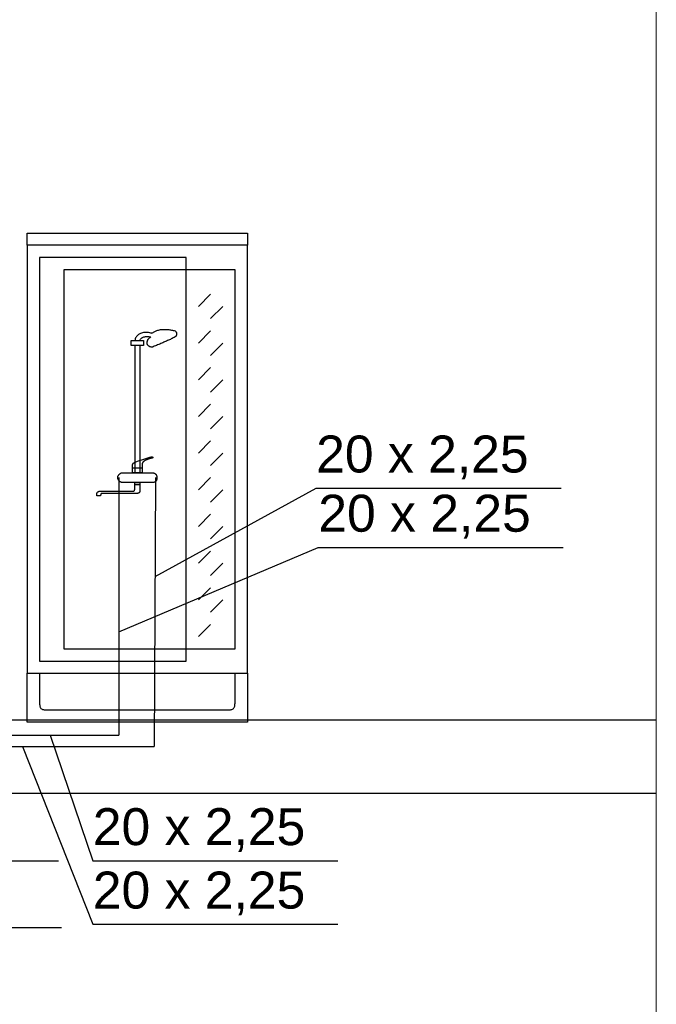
# Model space of a CAD drawing. Header units: inches. Extents: x -150.1 to -108.1, y -15.9 to 13.8.
# Tile 24 of 25: x -116.7 to -114.1, y -2.3 to 1.8. Entities that reach past the tile are written whole.
import ezdxf
from ezdxf.lldxf.tags import DXFTag

# ---------------------------------------------------------------- set-up
doc = ezdxf.new("R2010")
doc.units = ezdxf.units.IN
doc.header["$MEASUREMENT"] = 0
doc.layers.add('A_CIENKA', color=9, linetype='Continuous', lineweight=9)
for name, color, linetype in [('IS_Ciepła_woda', 4, 'DASHWAVE'), ('IS_Konstrukcja', 7, 'SOLID'), ('IS_Odbiorniki', 2, 'SOLID'), ('IS_Opisy_działek_Wodociag', 2, 'SOLID'), ('IS_Zimna_woda', 4, 'SOLID')]:
    doc.layers.add(name, color=color, linetype=linetype)
tags = doc.linetypes.add('DASHWAVE', pattern='A,10,-5,-20,[138,IS_LineDef.shx,S=2,R=0,X=-20,Y=0],-5', length=40).pattern_tags.tags
tags[16:17] = [DXFTag(74, 4), DXFTag(75, 0), DXFTag(340, '0'), DXFTag(46, 0.0), DXFTag(50, 0.0), DXFTag(44, 0.0), DXFTag(45, 0.0)]
tags[6:7] = [DXFTag(74, 4), DXFTag(75, 0), DXFTag(340, '0'), DXFTag(46, 0.0), DXFTag(50, 0.0), DXFTag(44, 0.0), DXFTag(45, 0.0)]
tags[4:5] = [DXFTag(74, 4), DXFTag(75, 0), DXFTag(340, '0'), DXFTag(46, 0.0), DXFTag(50, 0.0), DXFTag(44, 0.0), DXFTag(45, 0.0)]
tags = doc.linetypes.add('DOT', pattern=[5, 0, -5]).pattern_tags.tags
tags[6:7] = [DXFTag(74, 4), DXFTag(75, 0), DXFTag(340, '0'), DXFTag(46, 0.0), DXFTag(50, 0.0), DXFTag(44, 0.0), DXFTag(45, 0.0)]
tags[4:5] = [DXFTag(74, 4), DXFTag(75, 0), DXFTag(340, '0'), DXFTag(46, 0.0), DXFTag(50, 0.0), DXFTag(44, 0.0), DXFTag(45, 0.0)]
tags = doc.linetypes.add('SOLID', pattern=[10, 10, 0]).pattern_tags.tags
tags[6:7] = [DXFTag(74, 4), DXFTag(75, 0), DXFTag(340, '0'), DXFTag(46, 0.0), DXFTag(50, 0.0), DXFTag(44, 0.0), DXFTag(45, 0.0)]
tags[4:5] = [DXFTag(74, 4), DXFTag(75, 0), DXFTag(340, '0'), DXFTag(46, 0.0), DXFTag(50, 0.0), DXFTag(44, 0.0), DXFTag(45, 0.0)]

msp = doc.modelspace()

# ---------------------------------------------------------------- linework, layer by layer
at = {"layer": 'A_CIENKA', "color": 2}
msp.add_line((-114.0644, 12.8383), (-114.0644, -14.8617), dxfattribs=at)
at = {"layer": 'IS_Ciepła_woda', "ltscale": 0.01}
for p in [(-116.2617, -0.1114), (-117.231, -1.1642)]:
    msp.add_line(p, (-116.2617, -1.1642), dxfattribs=at)
at = {"layer": 'IS_Konstrukcja', "ltscale": 0.01}
for p, q in [((-147.0968, -1.1014), (-114.0644, -1.1014)), ((-147.0968, -1.4014), (-114.0644, -1.4014))]:
    msp.add_line(p, q, dxfattribs=at)
at = {"layer": 'IS_Odbiorniki', "ltscale": 0.01}
for p, q in [((-116.6367, 0.8886), (-115.7367, 0.8886)), ((-116.6367, 0.8386), (-116.6367, 0.8886)), ((-116.6367, 0.8886), (-116.6367, 0.8886)), ((-115.7367, 0.8886), (-115.7367, 0.8386)), ((-115.7367, 0.8386), (-116.6367, 0.8386)), ((-116.6367, 0.8386), (-116.6367, -0.9114)), ((-115.7367, -0.9114), (-115.7367, 0.8386)), ((-116.5867, 0.7886), (-116.5867, -0.8614)), ((-115.9867, 0.7886), (-116.5867, 0.7886)), ((-116.5867, 0.7886), (-116.5867, 0.7886)), ((-115.9867, -0.8614), (-115.9867, 0.7886)), ((-116.4867, 0.7386), (-116.4867, -0.8114)), ((-115.7867, 0.7386), (-116.4867, 0.7386)), ((-116.4867, 0.7386), (-116.4867, 0.7386)), ((-115.7867, -0.8114), (-115.7867, 0.7386)), ((-115.8867, 0.6386), (-115.9367, 0.5886)), ((-115.8367, 0.5886), (-115.8867, 0.5386)), ((-115.8867, 0.4886), (-115.9367, 0.4386)), ((-116.2117, 0.4286), (-116.2117, 0.4486)), ((-116.2117, 0.4486), (-116.1617, 0.4486)), ((-116.1617, 0.4486), (-116.1617, 0.4286)), ((-116.1617, 0.4286), (-116.2117, 0.4286)), ((-116.1967, 0.4286), (-116.1967, -0.0914)), ((-116.1767, 0.4286), (-116.1767, -0.0914)), ((-116.1617, 0.4286), (-116.1617, 0.4286)), ((-115.8367, 0.4386), (-115.8867, 0.3886)), ((-115.8867, 0.3386), (-115.9367, 0.2886)), ((-115.8367, 0.2886), (-115.8867, 0.2386)), ((-115.8867, 0.1886), (-115.9367, 0.1386)), ((-115.8367, 0.1386), (-115.8867, 0.0886)), ((-115.8867, 0.0386), (-115.9367, -0.0114)), ((-115.8367, -0.0114), (-115.8867, -0.0614)), ((-116.2067, -0.0914), (-116.2067, -0.0714)), ((-116.2067, -0.0714), (-116.1667, -0.0714)), ((-116.1667, -0.0714), (-116.1667, -0.0914)), ((-116.1667, -0.0914), (-116.2067, -0.0914)), ((-116.2067, -0.0914), (-116.2067, -0.0914)), ((-115.8867, -0.1114), (-115.9367, -0.1614)), ((-116.1967, -0.1414), (-116.1967, -0.1314)), ((-116.1967, -0.1314), (-116.1767, -0.1314)), ((-116.1767, -0.1414), (-116.1967, -0.1414)), ((-116.1767, -0.1314), (-116.1767, -0.1414)), ((-116.1767, -0.1314), (-116.1767, -0.1314)), ((-115.8367, -0.1614), (-115.8867, -0.2114)), ((-115.8867, -0.2614), (-115.9367, -0.3114)), ((-115.8367, -0.3114), (-115.8867, -0.3614)), ((-115.8867, -0.4114), (-115.9367, -0.4614)), ((-115.8367, -0.4614), (-115.8867, -0.5114)), ((-115.8867, -0.5614), (-115.9367, -0.6114)), ((-115.8367, -0.6114), (-115.8867, -0.6614)), ((-115.8867, -0.7114), (-115.9367, -0.7614)), ((-116.4867, -0.8114), (-115.7867, -0.8114)), ((-116.5867, -0.8614), (-115.9867, -0.8614)), ((-116.6367, -0.9114), (-115.7367, -0.9114)), ((-116.6367, -1.1114), (-116.6367, -0.9114)), ((-116.6367, -0.9114), (-116.6367, -0.9114)), ((-115.7367, -0.9114), (-115.7367, -1.1114)), ((-115.7367, -1.1114), (-116.6367, -1.1114))]:
    msp.add_line(p, q, dxfattribs=at)
for points, knots in [([(-116.1267, 0.4786), (-116.1253, 0.4795), (-116.1224, 0.4815), (-116.1177, 0.4845), (-116.1125, 0.4873), (-116.1065, 0.49), (-116.0997, 0.4922), (-116.0917, 0.4939), (-116.0826, 0.4949), (-116.0721, 0.495), (-116.0601, 0.4941), (-116.0464, 0.492), (-116.0368, 0.4899), (-116.0317, 0.4886)], [0, 0, 0, 0, 0.00509587, 0.01058142, 0.01651911, 0.02300444, 0.03017368, 0.03820276, 0.04729988, 0.0576953, 0.06963174, 0.08335723, 0.09912061, 0.09912061, 0.09912061, 0.09912061]), ([(-116.0317, 0.4886), (-116.0309, 0.4877), (-116.0294, 0.486), (-116.0276, 0.4833), (-116.0265, 0.4806), (-116.026, 0.478), (-116.0259, 0.4754), (-116.0263, 0.473), (-116.0269, 0.4708), (-116.0279, 0.4687), (-116.029, 0.4668), (-116.0303, 0.4651), (-116.0313, 0.4641), (-116.0317, 0.4636)], [0, 0, 0, 0, 0.00360812, 0.00679449, 0.00966229, 0.01230649, 0.01480553, 0.01721479, 0.01956438, 0.02186098, 0.024092, 0.02623025, 0.02823791, 0.02823791, 0.02823791, 0.02823791]), ([(-116.1267, 0.4786), (-116.1298, 0.4795), (-116.1359, 0.4809), (-116.145, 0.4822), (-116.1537, 0.4825), (-116.1618, 0.4818), (-116.1694, 0.48), (-116.1763, 0.4773), (-116.1824, 0.4736), (-116.1877, 0.4688), (-116.1919, 0.463), (-116.1951, 0.4562), (-116.1963, 0.4512), (-116.1967, 0.4486)], [0, 0, 0, 0, 0.00966751, 0.01882022, 0.02746389, 0.0356196, 0.04333059, 0.05067051, 0.05775135, 0.06472828, 0.0717971, 0.07918182, 0.08711584, 0.08711584, 0.08711584, 0.08711584]), ([(-116.1967, 0.4486), (-116.1962, 0.4486), (-116.1952, 0.4486), (-116.1935, 0.4486), (-116.1917, 0.4486), (-116.1898, 0.4486), (-116.1877, 0.4486), (-116.1857, 0.4486), (-116.1837, 0.4486), (-116.1818, 0.4486), (-116.1799, 0.4486), (-116.1783, 0.4486), (-116.1772, 0.4486), (-116.1767, 0.4486)], [0, 0, 0, 0, 0.00148009, 0.00316304, 0.00500376, 0.00695718, 0.00897821, 0.01102179, 0.01304282, 0.01499624, 0.01683696, 0.01851991, 0.02, 0.02, 0.02, 0.02]), ([(-116.1767, 0.4486), (-116.1763, 0.4499), (-116.1751, 0.4525), (-116.1727, 0.4559), (-116.1696, 0.4587), (-116.1661, 0.4611), (-116.162, 0.463), (-116.1575, 0.4643), (-116.1528, 0.4652), (-116.1477, 0.4655), (-116.1425, 0.4654), (-116.1371, 0.4648), (-116.1335, 0.464), (-116.1317, 0.4636)], [0, 0, 0, 0, 0.00421207, 0.00833097, 0.0124763, 0.01673658, 0.0211688, 0.02580298, 0.03064841, 0.03569968, 0.04094157, 0.04635284, 0.05190928, 0.05190928, 0.05190928, 0.05190928]), ([(-116.1467, 0.4386), (-116.1467, 0.4395), (-116.1467, 0.4413), (-116.1463, 0.444), (-116.1457, 0.4467), (-116.1448, 0.4493), (-116.1437, 0.4518), (-116.1423, 0.4542), (-116.1407, 0.4564), (-116.1388, 0.4585), (-116.1367, 0.4604), (-116.1343, 0.4622), (-116.1326, 0.4631), (-116.1317, 0.4636)], [0, 0, 0, 0, 0.00272634, 0.0054528, 0.00818006, 0.01090994, 0.01364588, 0.01639357, 0.01916133, 0.0219606, 0.0248062, 0.0277164, 0.0307129, 0.0307129, 0.0307129, 0.0307129]), ([(-116.0317, 0.4636), (-116.0344, 0.4622), (-116.0397, 0.4596), (-116.0476, 0.4558), (-116.0554, 0.4522), (-116.0632, 0.4487), (-116.071, 0.4453), (-116.0788, 0.4419), (-116.0869, 0.4384), (-116.0951, 0.4349), (-116.1037, 0.4313), (-116.1126, 0.4275), (-116.1186, 0.4249), (-116.1217, 0.4236)], [0, 0, 0, 0, 0.00899483, 0.01773887, 0.02631369, 0.03480055, 0.04328034, 0.05183363, 0.06054069, 0.0694816, 0.07873625, 0.08838451, 0.09850626, 0.09850626, 0.09850626, 0.09850626]), ([(-116.1217, 0.4236), (-116.1226, 0.4231), (-116.1245, 0.4225), (-116.1276, 0.4222), (-116.1307, 0.4225), (-116.1337, 0.4233), (-116.1366, 0.4246), (-116.1393, 0.4263), (-116.1418, 0.4283), (-116.1438, 0.4306), (-116.1454, 0.4331), (-116.1465, 0.4358), (-116.1467, 0.4377), (-116.1467, 0.4386)], [0, 0, 0, 0, 0.00300834, 0.00602012, 0.00909466, 0.01224311, 0.01544363, 0.01865508, 0.02182813, 0.02491504, 0.02788041, 0.03071503, 0.03345438, 0.03345438, 0.03345438, 0.03345438]), ([(-116.2017, -0.0514), (-116.2005, -0.0508), (-116.1974, -0.0494), (-116.1919, -0.0472), (-116.185, -0.0446), (-116.1771, -0.0416), (-116.1686, -0.0386), (-116.1599, -0.0355), (-116.1514, -0.0327), (-116.1435, -0.0302), (-116.1366, -0.0283), (-116.1312, -0.027), (-116.128, -0.0264), (-116.1267, -0.0264)], [0, 0, 0, 0, 0.00414425, 0.01019735, 0.01772812, 0.0263031, 0.03548831, 0.04484983, 0.05395418, 0.06236886, 0.06966367, 0.0754144, 0.07921885, 0.07921885, 0.07921885, 0.07921885]), ([(-116.1267, -0.0314), (-116.1285, -0.0319), (-116.1318, -0.0327), (-116.1365, -0.0341), (-116.1408, -0.0354), (-116.1447, -0.0368), (-116.1482, -0.0382), (-116.1513, -0.0395), (-116.154, -0.0409), (-116.1564, -0.0423), (-116.1584, -0.0436), (-116.1602, -0.045), (-116.1613, -0.0459), (-116.1617, -0.0464)], [0, 0, 0, 0, 0.00538586, 0.01031526, 0.0148132, 0.01890511, 0.02261695, 0.02597538, 0.02900777, 0.03174242, 0.03420857, 0.03643647, 0.03845728, 0.03845728, 0.03845728, 0.03845728]), ([(-116.1267, -0.0264), (-116.1263, -0.0264), (-116.1256, -0.0265), (-116.1245, -0.0268), (-116.1238, -0.0273), (-116.1232, -0.0279), (-116.123, -0.0286), (-116.123, -0.0293), (-116.1232, -0.03), (-116.1238, -0.0306), (-116.1245, -0.031), (-116.1256, -0.0314), (-116.1263, -0.0314), (-116.1267, -0.0314)], [0, 0, 0, 0, 0.001245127, 0.002286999, 0.003170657, 0.003941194, 0.004643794, 0.005323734, 0.006026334, 0.006796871, 0.007680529, 0.008722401, 0.009967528, 0.009967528, 0.009967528, 0.009967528]), ([(-116.2067, -0.0714), (-116.2067, -0.0705), (-116.2067, -0.0689), (-116.2067, -0.0665), (-116.2066, -0.0643), (-116.2065, -0.0623), (-116.2063, -0.0604), (-116.206, -0.0587), (-116.2055, -0.0571), (-116.2048, -0.0556), (-116.204, -0.0541), (-116.203, -0.0527), (-116.2022, -0.0519), (-116.2017, -0.0514)], [0, 0, 0, 0, 0.00260707, 0.00498888, 0.00716886, 0.00917218, 0.01102711, 0.01276652, 0.01442923, 0.01606047, 0.01771085, 0.01943373, 0.02128193, 0.02128193, 0.02128193, 0.02128193]), ([(-116.1617, -0.0464), (-116.1621, -0.0468), (-116.1629, -0.0476), (-116.164, -0.0487), (-116.1648, -0.0499), (-116.1655, -0.0511), (-116.166, -0.0526), (-116.1663, -0.0543), (-116.1665, -0.0565), (-116.1667, -0.0592), (-116.1667, -0.0626), (-116.1667, -0.0667), (-116.1667, -0.0698), (-116.1667, -0.0714)], [0, 0, 0, 0, 0.00176913, 0.00328504, 0.00465471, 0.00600421, 0.00747729, 0.00922038, 0.01137012, 0.01405216, 0.01738501, 0.02148352, 0.02646098, 0.02646098, 0.02646098, 0.02646098]), ([(-116.2667, -0.1114), (-116.2667, -0.1105), (-116.2666, -0.1087), (-116.2659, -0.106), (-116.2648, -0.1034), (-116.2633, -0.1009), (-116.2615, -0.0987), (-116.2595, -0.0966), (-116.2572, -0.0949), (-116.2548, -0.0934), (-116.2522, -0.0923), (-116.2495, -0.0916), (-116.2476, -0.0914), (-116.2467, -0.0914)], [0, 0, 0, 0, 0.00273037, 0.00549292, 0.00830058, 0.01115075, 0.01403036, 0.01692041, 0.01980001, 0.02265018, 0.02545785, 0.0282204, 0.03095076, 0.03095076, 0.03095076, 0.03095076]), ([(-116.2467, -0.1314), (-116.2476, -0.1314), (-116.2495, -0.1312), (-116.2522, -0.1305), (-116.2548, -0.1294), (-116.2572, -0.128), (-116.2595, -0.1262), (-116.2615, -0.1242), (-116.2633, -0.1219), (-116.2648, -0.1194), (-116.2659, -0.1168), (-116.2666, -0.1142), (-116.2667, -0.1123), (-116.2667, -0.1114)], [0, 0, 0, 0, 0.00273037, 0.00549292, 0.00830058, 0.01115075, 0.01403036, 0.01692041, 0.01980001, 0.02265018, 0.02545785, 0.0282204, 0.03095076, 0.03095076, 0.03095076, 0.03095076]), ([(-116.2467, -0.0914), (-116.2434, -0.0914), (-116.2366, -0.0914), (-116.2262, -0.0914), (-116.2152, -0.0914), (-116.204, -0.0914), (-116.1925, -0.0914), (-116.181, -0.0914), (-116.1695, -0.0914), (-116.1582, -0.0914), (-116.1473, -0.0914), (-116.1368, -0.0914), (-116.13, -0.0914), (-116.1267, -0.0914)], [0, 0, 0, 0, 0.0098948, 0.0203982, 0.0313749, 0.0426897, 0.0542074, 0.0657926, 0.0773103, 0.0886251, 0.0996018, 0.1101052, 0.12, 0.12, 0.12, 0.12]), ([(-116.1267, -0.0914), (-116.1258, -0.0914), (-116.124, -0.0915), (-116.1213, -0.0919), (-116.1187, -0.0926), (-116.1163, -0.0936), (-116.114, -0.0949), (-116.1119, -0.0967), (-116.1101, -0.0988), (-116.1087, -0.1013), (-116.1076, -0.1043), (-116.1069, -0.1077), (-116.1067, -0.1101), (-116.1067, -0.1114)], [0, 0, 0, 0, 0.00272276, 0.00542692, 0.00810227, 0.0107504, 0.01338798, 0.01604973, 0.0187895, 0.0216785, 0.02480019, 0.02824368, 0.03209791, 0.03209791, 0.03209791, 0.03209791]), ([(-116.1067, -0.1114), (-116.1067, -0.1127), (-116.1068, -0.1151), (-116.1072, -0.1185), (-116.1079, -0.1215), (-116.1089, -0.124), (-116.1102, -0.1262), (-116.112, -0.1279), (-116.1141, -0.1293), (-116.1167, -0.1303), (-116.1196, -0.131), (-116.123, -0.1313), (-116.1254, -0.1314), (-116.1267, -0.1314)], [0, 0, 0, 0, 0.00384885, 0.00724568, 0.01024891, 0.01293879, 0.01542296, 0.01783488, 0.02031905, 0.02300893, 0.02601217, 0.02940899, 0.03325784, 0.03325784, 0.03325784, 0.03325784]), ([(-116.1267, -0.1314), (-116.1297, -0.1314), (-116.136, -0.1314), (-116.146, -0.1314), (-116.157, -0.1314), (-116.1686, -0.1314), (-116.1806, -0.1314), (-116.1928, -0.1314), (-116.2049, -0.1314), (-116.2165, -0.1314), (-116.2274, -0.1314), (-116.2374, -0.1314), (-116.2438, -0.1314), (-116.2467, -0.1314)], [0, 0, 0, 0, 0.0088805, 0.0189782, 0.0300225, 0.0417431, 0.0538693, 0.0661307, 0.0782569, 0.0899775, 0.1010218, 0.1111195, 0.12, 0.12, 0.12, 0.12]), ([(-116.2017, -0.1664), (-116.2013, -0.1664), (-116.2005, -0.1663), (-116.1994, -0.1655), (-116.1986, -0.1642), (-116.1979, -0.1626), (-116.1975, -0.1606), (-116.1972, -0.1582), (-116.1969, -0.1554), (-116.1968, -0.1524), (-116.1968, -0.149), (-116.1967, -0.1453), (-116.1967, -0.1427), (-116.1967, -0.1414)], [0, 0, 0, 0, 0.00126717, 0.00251265, 0.00393723, 0.00565536, 0.00771367, 0.01012347, 0.01287907, 0.01596634, 0.01936679, 0.0230596, 0.02702279, 0.02702279, 0.02702279, 0.02702279]), ([(-116.1767, -0.1414), (-116.1767, -0.1423), (-116.1767, -0.144), (-116.1767, -0.1464), (-116.1767, -0.1486), (-116.1767, -0.1508), (-116.1767, -0.1529), (-116.1767, -0.1549), (-116.1767, -0.157), (-116.1767, -0.1592), (-116.1767, -0.1615), (-116.1767, -0.1639), (-116.1767, -0.1655), (-116.1767, -0.1664)], [0, 0, 0, 0, 0.00261082, 0.00501878, 0.00726897, 0.00940646, 0.01147633, 0.01352367, 0.01559354, 0.01773103, 0.01998122, 0.02238918, 0.025, 0.025, 0.025, 0.025]), ([(-116.3517, -0.1764), (-116.3517, -0.176), (-116.3516, -0.175), (-116.3513, -0.1737), (-116.3506, -0.1724), (-116.3498, -0.1712), (-116.3486, -0.17), (-116.3473, -0.169), (-116.3456, -0.1681), (-116.3438, -0.1674), (-116.3416, -0.1668), (-116.3393, -0.1665), (-116.3376, -0.1664), (-116.3367, -0.1664)], [0, 0, 0, 0, 0.00136552, 0.00275361, 0.00418683, 0.00568776, 0.00727893, 0.00898292, 0.01082225, 0.01281946, 0.0149971, 0.01737769, 0.01998377, 0.01998377, 0.01998377, 0.01998377]), ([(-116.3517, -0.1864), (-116.3517, -0.186), (-116.3517, -0.1851), (-116.3517, -0.1837), (-116.3517, -0.1825), (-116.3517, -0.1812), (-116.3517, -0.1801), (-116.3517, -0.1791), (-116.3517, -0.1782), (-116.3517, -0.1775), (-116.3517, -0.177), (-116.3517, -0.1766), (-116.3517, -0.1765), (-116.3517, -0.1764)], [0, 0, 0, 0, 0.00135988, 0.00269722, 0.00398948, 0.00521412, 0.00634861, 0.0073704, 0.00825695, 0.00898573, 0.00953418, 0.00987979, 0.01, 0.01, 0.01, 0.01]), ([(-116.3367, -0.1664), (-116.3324, -0.1664), (-116.3234, -0.1664), (-116.3095, -0.1664), (-116.295, -0.1664), (-116.2801, -0.1664), (-116.2654, -0.1664), (-116.2512, -0.1664), (-116.238, -0.1664), (-116.2262, -0.1664), (-116.216, -0.1664), (-116.2081, -0.1664), (-116.2036, -0.1664), (-116.2017, -0.1664)], [0, 0, 0, 0, 0.0129489, 0.0269797, 0.0416867, 0.0566642, 0.0715064, 0.0858077, 0.0991623, 0.1111645, 0.1214087, 0.1294891, 0.135, 0.135, 0.135, 0.135]), ([(-116.3317, -0.1764), (-116.3321, -0.1764), (-116.3329, -0.1765), (-116.334, -0.1768), (-116.3348, -0.1774), (-116.3355, -0.1782), (-116.336, -0.1791), (-116.3363, -0.1801), (-116.3365, -0.1812), (-116.3366, -0.1824), (-116.3367, -0.1837), (-116.3367, -0.1851), (-116.3367, -0.186), (-116.3367, -0.1864)], [0, 0, 0, 0, 0.00124922, 0.00232432, 0.00330683, 0.00427335, 0.00528012, 0.00635757, 0.00751497, 0.00874747, 0.01004171, 0.0113793, 0.01273919, 0.01273919, 0.01273919, 0.01273919]), ([(-116.1967, -0.1764), (-116.2003, -0.1764), (-116.2073, -0.1764), (-116.2178, -0.1764), (-116.2282, -0.1764), (-116.2387, -0.1764), (-116.2495, -0.1764), (-116.2608, -0.1764), (-116.2729, -0.1764), (-116.2858, -0.1764), (-116.2999, -0.1764), (-116.3154, -0.1764), (-116.3261, -0.1764), (-116.3317, -0.1764)], [0, 0, 0, 0, 0.010695, 0.0210969, 0.0314087, 0.0418332, 0.0525733, 0.0638317, 0.0758114, 0.0887153, 0.1027461, 0.1181067, 0.135, 0.135, 0.135, 0.135]), ([(-116.1767, -0.1664), (-116.1767, -0.1673), (-116.1769, -0.1688), (-116.1776, -0.1709), (-116.1787, -0.1726), (-116.1802, -0.1739), (-116.182, -0.1749), (-116.1841, -0.1755), (-116.1863, -0.176), (-116.1888, -0.1762), (-116.1914, -0.1764), (-116.194, -0.1764), (-116.1958, -0.1764), (-116.1967, -0.1764)], [0, 0, 0, 0, 0.00249845, 0.00464864, 0.00661365, 0.00854669, 0.01056023, 0.01271514, 0.01502994, 0.01749495, 0.02008341, 0.02275861, 0.02547838, 0.02547838, 0.02547838, 0.02547838])]:
    msp.add_open_spline(points, degree=3, knots=knots, dxfattribs=at)
msp.add_open_spline([(-116.3367, -0.1864), (-116.3372, -0.1864), (-116.3381, -0.1864), (-116.3395, -0.1864), (-116.3408, -0.1864), (-116.3422, -0.1864), (-116.3436, -0.1864), (-116.3449, -0.1864), (-116.3463, -0.1864), (-116.3476, -0.1864), (-116.349, -0.1864), (-116.3504, -0.1864), (-116.3513, -0.1864), (-116.3517, -0.1864)], degree=3, dxfattribs=at)
at = {"layer": 'IS_Odbiorniki', "linetype": 'DOT', "ltscale": 0.01}
for points, knots in [([(-116.5867, -0.9114), (-116.5867, -0.9152), (-116.5867, -0.9215), (-116.5867, -0.9294), (-116.5867, -0.9346), (-116.5867, -0.9382), (-116.5867, -0.9413), (-116.5867, -0.9452), (-116.5867, -0.9508), (-116.5867, -0.9594), (-116.5867, -0.972), (-116.5867, -0.9898), (-116.5867, -1.0035), (-116.5867, -1.0114)], [0, 0, 0, 0, 0.0113449, 0.018858, 0.0236664, 0.0268971, 0.0296769, 0.033133, 0.0383922, 0.0465815, 0.0588279, 0.0762585, 0.1, 0.1, 0.1, 0.1]), ([(-115.7867, -1.0114), (-115.7867, -1.0035), (-115.7867, -0.9898), (-115.7867, -0.972), (-115.7867, -0.9594), (-115.7867, -0.9508), (-115.7867, -0.9452), (-115.7867, -0.9413), (-115.7867, -0.9382), (-115.7867, -0.9346), (-115.7867, -0.9294), (-115.7867, -0.9215), (-115.7867, -0.9152), (-115.7867, -0.9114)], [0, 0, 0, 0, 0.0237415, 0.0411721, 0.0534185, 0.0616078, 0.066867, 0.0703231, 0.0731029, 0.0763336, 0.081142, 0.0886551, 0.1, 0.1, 0.1, 0.1]), ([(-116.5867, -1.0114), (-116.5867, -1.0156), (-116.5867, -1.0231), (-116.5865, -1.0334), (-116.5859, -1.0416), (-116.5847, -1.0482), (-116.5824, -1.0533), (-116.5787, -1.0571), (-116.5735, -1.0594), (-116.567, -1.0606), (-116.5587, -1.0612), (-116.5484, -1.0614), (-116.5409, -1.0614), (-116.5367, -1.0614)], [0, 0, 0, 0, 0.01243432, 0.02261803, 0.03080098, 0.03729996, 0.0425926, 0.04742706, 0.0527197, 0.05921868, 0.06740164, 0.07758535, 0.09001967, 0.09001967, 0.09001967, 0.09001967]), ([(-115.8367, -1.0614), (-115.8326, -1.0614), (-115.825, -1.0614), (-115.8148, -1.0612), (-115.8065, -1.0606), (-115.7999, -1.0594), (-115.7948, -1.0571), (-115.7911, -1.0533), (-115.7888, -1.0482), (-115.7875, -1.0416), (-115.7869, -1.0334), (-115.7867, -1.0231), (-115.7867, -1.0156), (-115.7867, -1.0114)], [0, 0, 0, 0, 0.01243432, 0.02261803, 0.03080098, 0.03729996, 0.0425926, 0.04742706, 0.0527197, 0.05921868, 0.06740164, 0.07758535, 0.09001967, 0.09001967, 0.09001967, 0.09001967]), ([(-116.5367, -1.0614), (-116.5121, -1.0614), (-116.4675, -1.0614), (-116.4059, -1.0614), (-116.3541, -1.0614), (-116.3081, -1.0614), (-116.2642, -1.0614), (-116.2184, -1.0614), (-116.167, -1.0614), (-116.1062, -1.0614), (-116.032, -1.0614), (-115.9407, -1.0614), (-115.8737, -1.0614), (-115.8367, -1.0614)], [0, 0, 0, 0, 0.0737791, 0.1340346, 0.184598, 0.2293013, 0.271976, 0.3164538, 0.3665665, 0.4261458, 0.4990233, 0.5890308, 0.7, 0.7, 0.7, 0.7])]:
    msp.add_open_spline(points, degree=3, knots=knots, dxfattribs=at)
at = {"layer": 'IS_Opisy_działek_Wodociag', "ltscale": 0.01}
for p, q in [((-116.1139, -0.5161), (-115.4554, -0.1546)), ((-115.4554, -0.1546), (-114.4534, -0.1546)), ((-116.2617, -0.7417), (-115.4466, -0.3967)), ((-115.4466, -0.3967), (-114.4446, -0.3967)), ((-116.5428, -1.1642), (-116.3687, -1.6782)), ((-116.6564, -1.2104), (-116.3686, -1.9375)), ((-117.3909, -1.6782), (-116.5089, -1.6782)), ((-116.3687, -1.6782), (-115.3667, -1.6782)), ((-117.3783, -1.9513), (-116.4963, -1.9513)), ((-116.3686, -1.9375), (-115.3666, -1.9375))]:
    msp.add_line(p, q, dxfattribs=at)
at = {"layer": 'IS_Zimna_woda', "ltscale": 0.01}
for p in [(-116.1117, -0.1114), (-117.087, -1.2104)]:
    msp.add_line(p, (-116.1177, -1.2104), dxfattribs=at)

# ---------------------------------------------------------------- texts
at = {"layer": 'IS_Opisy_działek_Wodociag', "ltscale": 0.01, "char_height": 0.1512, "attachment_point": 7}
for insert in [(-115.4554, -0.1186), (-115.4466, -0.3607), (-116.3687, -1.6422), (-116.3686, -1.9015)]:
    msp.add_mtext('\\fArial|b0|i0;20 x 2,25', dxfattribs=dict(at, insert=insert))

doc.saveas('drawing.dxf')
